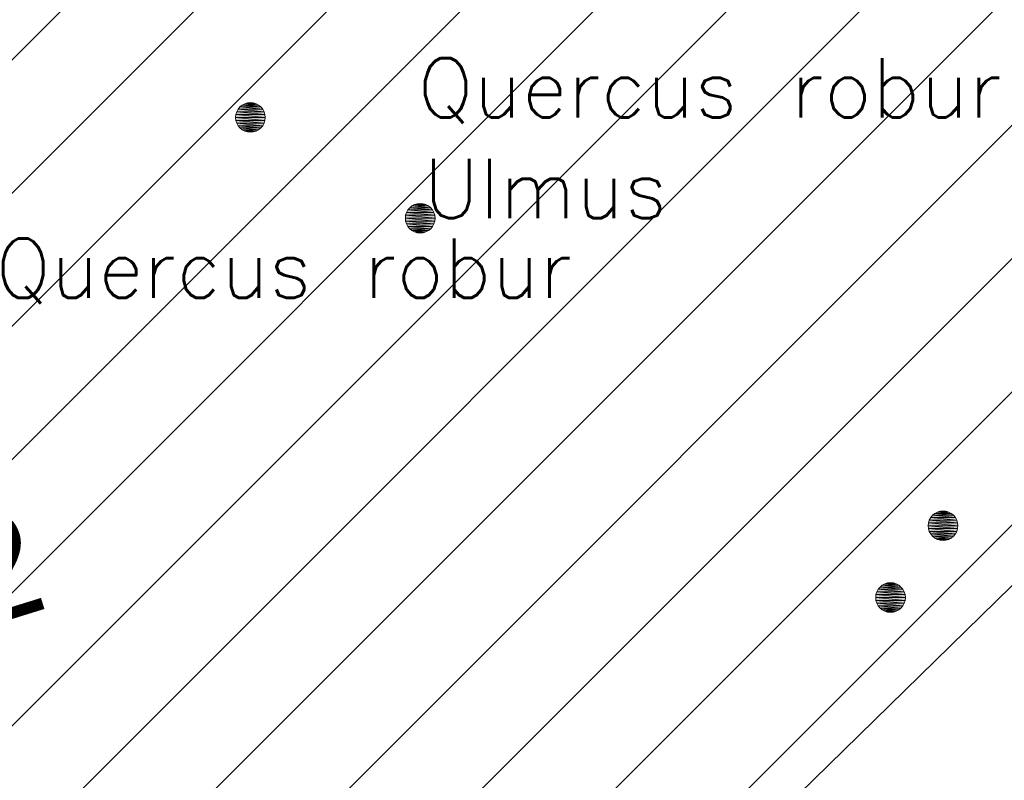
# Model space of a CAD drawing. Header units: metres. Extents: x 102852 to 106916, y 385458 to 392749.
# Tile 29 of 68: x 104688 to 104704, y 386161 to 386174. Entities that reach past the tile are written whole.
import ezdxf
from ezdxf.enums import TextEntityAlignment as Align

# ---------------------------------------------------------------- set-up
doc = ezdxf.new("R2010")
doc.units = ezdxf.units.M
for name, color, linetype, lineweight in [('0-BEPLANTING', 14, 'Continuous', 30), ('0-GRAS OM SPORTVELDEN', 2, 'Continuous', 30), ('B-WE-GR-STRUIK-G', 90, 'Continuous', 13), ('Bomen', 84, 'Continuous', 0), ('Boomsoort', 10, 'Continuous', 0)]:
    doc.layers.add(name, color=color, linetype=linetype, lineweight=lineweight)
doc.styles.add('ISO 1 1000 T2 5 0', font='font_iso.shx', dxfattribs={"height": 2.5})
doc.styles.add('Style-txt', font='txt.shx')

# ---------------------------------------------------------------- blocks, each defined once
blk = doc.blocks.new('MPOLYGON_549')
at = {"layer": 'Bomen', "flags": 128}
for points in [[(104691.222, 386172.688), (104691.207, 386172.641), (104691.698, 386172.641)], [(104691.245, 386172.731), (104691.222, 386172.688), (104691.684, 386172.688)], [(104691.222, 386172.688), (104691.684, 386172.688), (104691.698, 386172.641)], [(104691.276, 386172.769), (104691.245, 386172.731), (104691.661, 386172.731)], [(104691.245, 386172.731), (104691.661, 386172.731), (104691.684, 386172.688)], [(104691.314, 386172.8), (104691.276, 386172.769), (104691.629, 386172.769)], [(104691.276, 386172.769), (104691.629, 386172.769), (104691.661, 386172.731)], [(104691.357, 386172.823), (104691.314, 386172.8), (104691.592, 386172.8)], [(104691.314, 386172.8), (104691.592, 386172.8), (104691.629, 386172.769)], [(104691.404, 386172.837), (104691.357, 386172.823), (104691.548, 386172.823)], [(104691.357, 386172.823), (104691.548, 386172.823), (104691.592, 386172.8)], [(104691.453, 386172.842), (104691.404, 386172.837), (104691.501, 386172.837)], [(104691.404, 386172.837), (104691.501, 386172.837), (104691.548, 386172.823)], [(104691.207, 386172.641), (104691.203, 386172.592), (104691.703, 386172.592)], [(104691.203, 386172.592), (104691.207, 386172.543), (104691.698, 386172.543)], [(104691.203, 386172.592), (104691.703, 386172.592), (104691.698, 386172.543)], [(104691.207, 386172.641), (104691.698, 386172.641), (104691.703, 386172.592)], [(104691.207, 386172.543), (104691.222, 386172.497), (104691.684, 386172.497)], [(104691.207, 386172.543), (104691.698, 386172.543), (104691.684, 386172.497)], [(104691.222, 386172.497), (104691.245, 386172.453), (104691.661, 386172.453)], [(104691.222, 386172.497), (104691.684, 386172.497), (104691.661, 386172.453)], [(104691.245, 386172.453), (104691.276, 386172.415), (104691.629, 386172.415)], [(104691.245, 386172.453), (104691.661, 386172.453), (104691.629, 386172.415)], [(104691.276, 386172.415), (104691.314, 386172.384), (104691.592, 386172.384)], [(104691.276, 386172.415), (104691.629, 386172.415), (104691.592, 386172.384)], [(104691.314, 386172.384), (104691.357, 386172.361), (104691.548, 386172.361)], [(104691.314, 386172.384), (104691.592, 386172.384), (104691.548, 386172.361)], [(104691.357, 386172.361), (104691.404, 386172.347), (104691.501, 386172.347)], [(104691.357, 386172.361), (104691.548, 386172.361), (104691.501, 386172.347)], [(104691.404, 386172.347), (104691.501, 386172.347), (104691.453, 386172.342)]]:
    blk.add_lwpolyline(points, close=True, dxfattribs=at)
at = {"layer": 'Bomen', "color": 74, "true_color": 0x55aa00, "flags": 128}
for points in [[(104691.207, 386172.641), (104691.222, 386172.688)], [(104691.222, 386172.688), (104691.245, 386172.731)], [(104691.245, 386172.731), (104691.276, 386172.769)], [(104691.276, 386172.769), (104691.314, 386172.8)], [(104691.314, 386172.8), (104691.357, 386172.823)], [(104691.357, 386172.823), (104691.404, 386172.837)], [(104691.404, 386172.837), (104691.453, 386172.842)], [(104691.453, 386172.842), (104691.501, 386172.837)], [(104691.501, 386172.837), (104691.548, 386172.823)], [(104691.548, 386172.823), (104691.592, 386172.8)], [(104691.592, 386172.8), (104691.629, 386172.769)], [(104691.629, 386172.769), (104691.661, 386172.731)], [(104691.661, 386172.731), (104691.684, 386172.688)], [(104691.684, 386172.688), (104691.698, 386172.641)], [(104691.203, 386172.592), (104691.207, 386172.641)], [(104691.207, 386172.543), (104691.203, 386172.592)], [(104691.222, 386172.497), (104691.207, 386172.543)], [(104691.698, 386172.543), (104691.684, 386172.497)], [(104691.698, 386172.641), (104691.703, 386172.592)], [(104691.703, 386172.592), (104691.698, 386172.543)], [(104691.245, 386172.453), (104691.222, 386172.497)], [(104691.276, 386172.415), (104691.245, 386172.453)], [(104691.314, 386172.384), (104691.276, 386172.415)], [(104691.357, 386172.361), (104691.314, 386172.384)], [(104691.404, 386172.347), (104691.357, 386172.361)], [(104691.548, 386172.361), (104691.501, 386172.347)], [(104691.592, 386172.384), (104691.548, 386172.361)], [(104691.629, 386172.415), (104691.592, 386172.384)], [(104691.661, 386172.453), (104691.629, 386172.415)], [(104691.684, 386172.497), (104691.661, 386172.453)], [(104691.453, 386172.342), (104691.404, 386172.347)], [(104691.501, 386172.347), (104691.453, 386172.342)]]:
    blk.add_lwpolyline(points, dxfattribs=at)
at = {"layer": 'Bomen'}
for points in [[(104691.222, 386172.688), (104691.207, 386172.641), (104691.698, 386172.641)], [(104691.245, 386172.731), (104691.222, 386172.688), (104691.684, 386172.688)], [(104691.222, 386172.688), (104691.684, 386172.688), (104691.698, 386172.641)], [(104691.276, 386172.769), (104691.245, 386172.731), (104691.661, 386172.731)], [(104691.245, 386172.731), (104691.661, 386172.731), (104691.684, 386172.688)], [(104691.314, 386172.8), (104691.276, 386172.769), (104691.629, 386172.769)], [(104691.276, 386172.769), (104691.629, 386172.769), (104691.661, 386172.731)], [(104691.357, 386172.823), (104691.314, 386172.8), (104691.592, 386172.8)], [(104691.314, 386172.8), (104691.592, 386172.8), (104691.629, 386172.769)], [(104691.404, 386172.837), (104691.357, 386172.823), (104691.548, 386172.823)], [(104691.357, 386172.823), (104691.548, 386172.823), (104691.592, 386172.8)], [(104691.453, 386172.842), (104691.404, 386172.837), (104691.501, 386172.837)], [(104691.404, 386172.837), (104691.501, 386172.837), (104691.548, 386172.823)], [(104691.207, 386172.641), (104691.203, 386172.592), (104691.703, 386172.592)], [(104691.207, 386172.641), (104691.698, 386172.641), (104691.703, 386172.592)]]:
    blk.add_solid(points, dxfattribs=at)
at = {"layer": 'Bomen', "extrusion": (0, 0, -1)}
for points in [[(-104691.203, 386172.592), (-104691.207, 386172.543), (-104691.698, 386172.543)], [(-104691.203, 386172.592), (-104691.703, 386172.592), (-104691.698, 386172.543)], [(-104691.207, 386172.543), (-104691.222, 386172.497), (-104691.684, 386172.497)], [(-104691.207, 386172.543), (-104691.698, 386172.543), (-104691.684, 386172.497)], [(-104691.222, 386172.497), (-104691.245, 386172.453), (-104691.661, 386172.453)], [(-104691.222, 386172.497), (-104691.684, 386172.497), (-104691.661, 386172.453)], [(-104691.245, 386172.453), (-104691.276, 386172.415), (-104691.629, 386172.415)], [(-104691.245, 386172.453), (-104691.661, 386172.453), (-104691.629, 386172.415)], [(-104691.276, 386172.415), (-104691.314, 386172.384), (-104691.592, 386172.384)], [(-104691.276, 386172.415), (-104691.629, 386172.415), (-104691.592, 386172.384)], [(-104691.314, 386172.384), (-104691.357, 386172.361), (-104691.548, 386172.361)], [(-104691.314, 386172.384), (-104691.592, 386172.384), (-104691.548, 386172.361)], [(-104691.357, 386172.361), (-104691.404, 386172.347), (-104691.501, 386172.347)], [(-104691.357, 386172.361), (-104691.548, 386172.361), (-104691.501, 386172.347)], [(-104691.404, 386172.347), (-104691.501, 386172.347), (-104691.453, 386172.342)]]:
    blk.add_solid(points, dxfattribs=at)
blk = doc.blocks.new('MPOLYGON_562')
at = {"layer": 'Bomen', "flags": 128}
for points in [[(104694.107, 386171.032), (104694.084, 386170.988), (104694.546, 386170.988)], [(104694.138, 386171.07), (104694.107, 386171.032), (104694.523, 386171.032)], [(104694.107, 386171.032), (104694.523, 386171.032), (104694.546, 386170.988)], [(104694.176, 386171.101), (104694.138, 386171.07), (104694.492, 386171.07)], [(104694.138, 386171.07), (104694.492, 386171.07), (104694.523, 386171.032)], [(104694.219, 386171.124), (104694.176, 386171.101), (104694.454, 386171.101)], [(104694.176, 386171.101), (104694.454, 386171.101), (104694.492, 386171.07)], [(104694.266, 386171.138), (104694.219, 386171.124), (104694.411, 386171.124)], [(104694.219, 386171.124), (104694.411, 386171.124), (104694.454, 386171.101)], [(104694.315, 386171.143), (104694.266, 386171.138), (104694.364, 386171.138)], [(104694.266, 386171.138), (104694.364, 386171.138), (104694.411, 386171.124)], [(104694.07, 386170.942), (104694.065, 386170.893), (104694.565, 386170.893)], [(104694.065, 386170.893), (104694.07, 386170.844), (104694.56, 386170.844)], [(104694.065, 386170.893), (104694.565, 386170.893), (104694.56, 386170.844)], [(104694.084, 386170.988), (104694.07, 386170.942), (104694.56, 386170.942)], [(104694.07, 386170.942), (104694.56, 386170.942), (104694.565, 386170.893)], [(104694.084, 386170.988), (104694.546, 386170.988), (104694.56, 386170.942)], [(104694.07, 386170.844), (104694.084, 386170.797), (104694.546, 386170.797)], [(104694.07, 386170.844), (104694.56, 386170.844), (104694.546, 386170.797)], [(104694.084, 386170.797), (104694.107, 386170.754), (104694.523, 386170.754)], [(104694.084, 386170.797), (104694.546, 386170.797), (104694.523, 386170.754)], [(104694.107, 386170.754), (104694.138, 386170.716), (104694.492, 386170.716)], [(104694.107, 386170.754), (104694.523, 386170.754), (104694.492, 386170.716)], [(104694.138, 386170.716), (104694.176, 386170.685), (104694.454, 386170.685)], [(104694.138, 386170.716), (104694.492, 386170.716), (104694.454, 386170.685)], [(104694.176, 386170.685), (104694.219, 386170.662), (104694.411, 386170.662)], [(104694.176, 386170.685), (104694.454, 386170.685), (104694.411, 386170.662)], [(104694.219, 386170.662), (104694.266, 386170.648), (104694.364, 386170.648)], [(104694.219, 386170.662), (104694.411, 386170.662), (104694.364, 386170.648)], [(104694.266, 386170.648), (104694.364, 386170.648), (104694.315, 386170.643)]]:
    blk.add_lwpolyline(points, close=True, dxfattribs=at)
at = {"layer": 'Bomen', "color": 74, "true_color": 0x55aa00, "flags": 128}
for points in [[(104694.084, 386170.988), (104694.107, 386171.032)], [(104694.107, 386171.032), (104694.138, 386171.07)], [(104694.138, 386171.07), (104694.176, 386171.101)], [(104694.176, 386171.101), (104694.219, 386171.124)], [(104694.219, 386171.124), (104694.266, 386171.138)], [(104694.266, 386171.138), (104694.315, 386171.143)], [(104694.315, 386171.143), (104694.364, 386171.138)], [(104694.364, 386171.138), (104694.411, 386171.124)], [(104694.411, 386171.124), (104694.454, 386171.101)], [(104694.454, 386171.101), (104694.492, 386171.07)], [(104694.492, 386171.07), (104694.523, 386171.032)], [(104694.523, 386171.032), (104694.546, 386170.988)], [(104694.065, 386170.893), (104694.07, 386170.942)], [(104694.07, 386170.844), (104694.065, 386170.893)], [(104694.07, 386170.942), (104694.084, 386170.988)], [(104694.546, 386170.988), (104694.56, 386170.942)], [(104694.56, 386170.942), (104694.565, 386170.893)], [(104694.565, 386170.893), (104694.56, 386170.844)], [(104694.084, 386170.797), (104694.07, 386170.844)], [(104694.107, 386170.754), (104694.084, 386170.797)], [(104694.138, 386170.716), (104694.107, 386170.754)], [(104694.176, 386170.685), (104694.138, 386170.716)], [(104694.492, 386170.716), (104694.454, 386170.685)], [(104694.523, 386170.754), (104694.492, 386170.716)], [(104694.546, 386170.797), (104694.523, 386170.754)], [(104694.56, 386170.844), (104694.546, 386170.797)], [(104694.219, 386170.662), (104694.176, 386170.685)], [(104694.266, 386170.648), (104694.219, 386170.662)], [(104694.315, 386170.643), (104694.266, 386170.648)], [(104694.364, 386170.648), (104694.315, 386170.643)], [(104694.411, 386170.662), (104694.364, 386170.648)], [(104694.454, 386170.685), (104694.411, 386170.662)]]:
    blk.add_lwpolyline(points, dxfattribs=at)
at = {"layer": 'Bomen'}
for points in [[(104694.107, 386171.032), (104694.084, 386170.988), (104694.546, 386170.988)], [(104694.138, 386171.07), (104694.107, 386171.032), (104694.523, 386171.032)], [(104694.107, 386171.032), (104694.523, 386171.032), (104694.546, 386170.988)], [(104694.176, 386171.101), (104694.138, 386171.07), (104694.492, 386171.07)], [(104694.138, 386171.07), (104694.492, 386171.07), (104694.523, 386171.032)], [(104694.219, 386171.124), (104694.176, 386171.101), (104694.454, 386171.101)], [(104694.176, 386171.101), (104694.454, 386171.101), (104694.492, 386171.07)], [(104694.266, 386171.138), (104694.219, 386171.124), (104694.411, 386171.124)], [(104694.219, 386171.124), (104694.411, 386171.124), (104694.454, 386171.101)], [(104694.315, 386171.143), (104694.266, 386171.138), (104694.364, 386171.138)], [(104694.266, 386171.138), (104694.364, 386171.138), (104694.411, 386171.124)], [(104694.07, 386170.942), (104694.065, 386170.893), (104694.565, 386170.893)], [(104694.084, 386170.988), (104694.07, 386170.942), (104694.56, 386170.942)], [(104694.07, 386170.942), (104694.56, 386170.942), (104694.565, 386170.893)], [(104694.084, 386170.988), (104694.546, 386170.988), (104694.56, 386170.942)]]:
    blk.add_solid(points, dxfattribs=at)
at = {"layer": 'Bomen', "extrusion": (0, 0, -1)}
for points in [[(-104694.065, 386170.893), (-104694.07, 386170.844), (-104694.56, 386170.844)], [(-104694.065, 386170.893), (-104694.565, 386170.893), (-104694.56, 386170.844)], [(-104694.07, 386170.844), (-104694.084, 386170.797), (-104694.546, 386170.797)], [(-104694.07, 386170.844), (-104694.56, 386170.844), (-104694.546, 386170.797)], [(-104694.084, 386170.797), (-104694.107, 386170.754), (-104694.523, 386170.754)], [(-104694.084, 386170.797), (-104694.546, 386170.797), (-104694.523, 386170.754)], [(-104694.107, 386170.754), (-104694.138, 386170.716), (-104694.492, 386170.716)], [(-104694.107, 386170.754), (-104694.523, 386170.754), (-104694.492, 386170.716)], [(-104694.138, 386170.716), (-104694.176, 386170.685), (-104694.454, 386170.685)], [(-104694.138, 386170.716), (-104694.492, 386170.716), (-104694.454, 386170.685)], [(-104694.176, 386170.685), (-104694.219, 386170.662), (-104694.411, 386170.662)], [(-104694.176, 386170.685), (-104694.454, 386170.685), (-104694.411, 386170.662)], [(-104694.219, 386170.662), (-104694.266, 386170.648), (-104694.364, 386170.648)], [(-104694.219, 386170.662), (-104694.411, 386170.662), (-104694.364, 386170.648)], [(-104694.266, 386170.648), (-104694.364, 386170.648), (-104694.315, 386170.643)]]:
    blk.add_solid(points, dxfattribs=at)
blk = doc.blocks.new('MPOLYGON_565')
at = {"layer": 'Bomen', "flags": 128}
for points in [[(104702.148, 386164.731), (104702.105, 386164.708), (104702.383, 386164.708)], [(104702.195, 386164.745), (104702.148, 386164.731), (104702.339, 386164.731)], [(104702.148, 386164.731), (104702.339, 386164.731), (104702.383, 386164.708)], [(104702.244, 386164.75), (104702.195, 386164.745), (104702.292, 386164.745)], [(104702.195, 386164.745), (104702.292, 386164.745), (104702.339, 386164.731)], [(104702.013, 386164.596), (104701.998, 386164.549), (104702.489, 386164.549)], [(104702.036, 386164.639), (104702.013, 386164.596), (104702.475, 386164.596)], [(104702.013, 386164.596), (104702.475, 386164.596), (104702.489, 386164.549)], [(104702.067, 386164.677), (104702.036, 386164.639), (104702.452, 386164.639)], [(104702.036, 386164.639), (104702.452, 386164.639), (104702.475, 386164.596)], [(104702.105, 386164.708), (104702.067, 386164.677), (104702.42, 386164.677)], [(104702.067, 386164.677), (104702.42, 386164.677), (104702.452, 386164.639)], [(104702.105, 386164.708), (104702.383, 386164.708), (104702.42, 386164.677)], [(104701.998, 386164.549), (104701.994, 386164.5), (104702.494, 386164.5)], [(104701.994, 386164.5), (104701.998, 386164.451), (104702.489, 386164.451)], [(104701.994, 386164.5), (104702.494, 386164.5), (104702.489, 386164.451)], [(104701.998, 386164.549), (104702.489, 386164.549), (104702.494, 386164.5)], [(104701.998, 386164.451), (104702.013, 386164.404), (104702.475, 386164.404)], [(104701.998, 386164.451), (104702.489, 386164.451), (104702.475, 386164.404)], [(104702.013, 386164.404), (104702.036, 386164.361), (104702.452, 386164.361)], [(104702.013, 386164.404), (104702.475, 386164.404), (104702.452, 386164.361)], [(104702.036, 386164.361), (104702.067, 386164.323), (104702.42, 386164.323)], [(104702.036, 386164.361), (104702.452, 386164.361), (104702.42, 386164.323)], [(104702.067, 386164.323), (104702.105, 386164.292), (104702.383, 386164.292)], [(104702.067, 386164.323), (104702.42, 386164.323), (104702.383, 386164.292)], [(104702.105, 386164.292), (104702.148, 386164.269), (104702.339, 386164.269)], [(104702.105, 386164.292), (104702.383, 386164.292), (104702.339, 386164.269)], [(104702.148, 386164.269), (104702.195, 386164.255), (104702.292, 386164.255)], [(104702.148, 386164.269), (104702.339, 386164.269), (104702.292, 386164.255)], [(104702.195, 386164.255), (104702.292, 386164.255), (104702.244, 386164.25)]]:
    blk.add_lwpolyline(points, close=True, dxfattribs=at)
at = {"layer": 'Bomen', "color": 74, "true_color": 0x55aa00, "flags": 128}
for points in [[(104702.105, 386164.708), (104702.148, 386164.731)], [(104702.148, 386164.731), (104702.195, 386164.745)], [(104702.195, 386164.745), (104702.244, 386164.75)], [(104702.244, 386164.75), (104702.292, 386164.745)], [(104702.292, 386164.745), (104702.339, 386164.731)], [(104702.339, 386164.731), (104702.383, 386164.708)], [(104701.998, 386164.549), (104702.013, 386164.596)], [(104702.013, 386164.596), (104702.036, 386164.639)], [(104702.036, 386164.639), (104702.067, 386164.677)], [(104702.067, 386164.677), (104702.105, 386164.708)], [(104702.383, 386164.708), (104702.42, 386164.677)], [(104702.42, 386164.677), (104702.452, 386164.639)], [(104702.452, 386164.639), (104702.475, 386164.596)], [(104702.475, 386164.596), (104702.489, 386164.549)], [(104701.994, 386164.5), (104701.998, 386164.549)], [(104701.998, 386164.451), (104701.994, 386164.5)], [(104702.013, 386164.404), (104701.998, 386164.451)], [(104702.036, 386164.361), (104702.013, 386164.404)], [(104702.475, 386164.404), (104702.452, 386164.361)], [(104702.489, 386164.451), (104702.475, 386164.404)], [(104702.489, 386164.549), (104702.494, 386164.5)], [(104702.494, 386164.5), (104702.489, 386164.451)], [(104702.067, 386164.323), (104702.036, 386164.361)], [(104702.105, 386164.292), (104702.067, 386164.323)], [(104702.148, 386164.269), (104702.105, 386164.292)], [(104702.195, 386164.255), (104702.148, 386164.269)], [(104702.244, 386164.25), (104702.195, 386164.255)], [(104702.292, 386164.255), (104702.244, 386164.25)], [(104702.339, 386164.269), (104702.292, 386164.255)], [(104702.383, 386164.292), (104702.339, 386164.269)], [(104702.42, 386164.323), (104702.383, 386164.292)], [(104702.452, 386164.361), (104702.42, 386164.323)]]:
    blk.add_lwpolyline(points, dxfattribs=at)
at = {"layer": 'Bomen'}
for points in [[(104702.148, 386164.731), (104702.105, 386164.708), (104702.383, 386164.708)], [(104702.195, 386164.745), (104702.148, 386164.731), (104702.339, 386164.731)], [(104702.148, 386164.731), (104702.339, 386164.731), (104702.383, 386164.708)], [(104702.244, 386164.75), (104702.195, 386164.745), (104702.292, 386164.745)], [(104702.195, 386164.745), (104702.292, 386164.745), (104702.339, 386164.731)], [(104702.013, 386164.596), (104701.998, 386164.549), (104702.489, 386164.549)], [(104702.036, 386164.639), (104702.013, 386164.596), (104702.475, 386164.596)], [(104702.013, 386164.596), (104702.475, 386164.596), (104702.489, 386164.549)], [(104702.067, 386164.677), (104702.036, 386164.639), (104702.452, 386164.639)], [(104702.036, 386164.639), (104702.452, 386164.639), (104702.475, 386164.596)], [(104702.105, 386164.708), (104702.067, 386164.677), (104702.42, 386164.677)], [(104702.067, 386164.677), (104702.42, 386164.677), (104702.452, 386164.639)], [(104702.105, 386164.708), (104702.383, 386164.708), (104702.42, 386164.677)], [(104701.998, 386164.549), (104701.994, 386164.5), (104702.494, 386164.5)], [(104701.998, 386164.549), (104702.489, 386164.549), (104702.494, 386164.5)]]:
    blk.add_solid(points, dxfattribs=at)
at = {"layer": 'Bomen', "extrusion": (0, 0, -1)}
for points in [[(-104701.994, 386164.5), (-104701.998, 386164.451), (-104702.489, 386164.451)], [(-104701.994, 386164.5), (-104702.494, 386164.5), (-104702.489, 386164.451)], [(-104701.998, 386164.451), (-104702.013, 386164.404), (-104702.475, 386164.404)], [(-104701.998, 386164.451), (-104702.489, 386164.451), (-104702.475, 386164.404)], [(-104702.013, 386164.404), (-104702.036, 386164.361), (-104702.452, 386164.361)], [(-104702.013, 386164.404), (-104702.475, 386164.404), (-104702.452, 386164.361)], [(-104702.036, 386164.361), (-104702.067, 386164.323), (-104702.42, 386164.323)], [(-104702.036, 386164.361), (-104702.452, 386164.361), (-104702.42, 386164.323)], [(-104702.067, 386164.323), (-104702.105, 386164.292), (-104702.383, 386164.292)], [(-104702.067, 386164.323), (-104702.42, 386164.323), (-104702.383, 386164.292)], [(-104702.105, 386164.292), (-104702.148, 386164.269), (-104702.339, 386164.269)], [(-104702.105, 386164.292), (-104702.383, 386164.292), (-104702.339, 386164.269)], [(-104702.148, 386164.269), (-104702.195, 386164.255), (-104702.292, 386164.255)], [(-104702.148, 386164.269), (-104702.339, 386164.269), (-104702.292, 386164.255)], [(-104702.195, 386164.255), (-104702.292, 386164.255), (-104702.244, 386164.25)]]:
    blk.add_solid(points, dxfattribs=at)
blk = doc.blocks.new('MPOLYGON_566')
at = {"layer": 'Bomen', "flags": 128}
for points in [[(104702.952, 386165.887), (104702.921, 386165.849), (104703.337, 386165.849)], [(104702.99, 386165.918), (104702.952, 386165.887), (104703.306, 386165.887)], [(104702.952, 386165.887), (104703.306, 386165.887), (104703.337, 386165.849)], [(104703.033, 386165.941), (104702.99, 386165.918), (104703.268, 386165.918)], [(104702.99, 386165.918), (104703.268, 386165.918), (104703.306, 386165.887)], [(104703.08, 386165.955), (104703.033, 386165.941), (104703.225, 386165.941)], [(104703.033, 386165.941), (104703.225, 386165.941), (104703.268, 386165.918)], [(104703.129, 386165.96), (104703.08, 386165.955), (104703.178, 386165.955)], [(104703.08, 386165.955), (104703.178, 386165.955), (104703.225, 386165.941)], [(104702.884, 386165.759), (104702.879, 386165.71), (104703.379, 386165.71)], [(104702.898, 386165.806), (104702.884, 386165.759), (104703.374, 386165.759)], [(104702.884, 386165.759), (104703.374, 386165.759), (104703.379, 386165.71)], [(104702.921, 386165.849), (104702.898, 386165.806), (104703.36, 386165.806)], [(104702.898, 386165.806), (104703.36, 386165.806), (104703.374, 386165.759)], [(104702.921, 386165.849), (104703.337, 386165.849), (104703.36, 386165.806)], [(104702.879, 386165.71), (104702.884, 386165.661), (104703.374, 386165.661)], [(104702.879, 386165.71), (104703.379, 386165.71), (104703.374, 386165.661)], [(104702.884, 386165.661), (104702.898, 386165.615), (104703.36, 386165.615)], [(104702.884, 386165.661), (104703.374, 386165.661), (104703.36, 386165.615)], [(104702.898, 386165.615), (104702.921, 386165.571), (104703.337, 386165.571)], [(104702.898, 386165.615), (104703.36, 386165.615), (104703.337, 386165.571)], [(104702.921, 386165.571), (104702.952, 386165.533), (104703.306, 386165.533)], [(104702.921, 386165.571), (104703.337, 386165.571), (104703.306, 386165.533)], [(104702.952, 386165.533), (104702.99, 386165.502), (104703.268, 386165.502)], [(104702.952, 386165.533), (104703.306, 386165.533), (104703.268, 386165.502)], [(104702.99, 386165.502), (104703.033, 386165.479), (104703.225, 386165.479)], [(104702.99, 386165.502), (104703.268, 386165.502), (104703.225, 386165.479)], [(104703.033, 386165.479), (104703.08, 386165.465), (104703.178, 386165.465)], [(104703.033, 386165.479), (104703.225, 386165.479), (104703.178, 386165.465)], [(104703.08, 386165.465), (104703.178, 386165.465), (104703.129, 386165.46)]]:
    blk.add_lwpolyline(points, close=True, dxfattribs=at)
at = {"layer": 'Bomen', "color": 74, "true_color": 0x55aa00, "flags": 128}
for points in [[(104702.921, 386165.849), (104702.952, 386165.887)], [(104702.952, 386165.887), (104702.99, 386165.918)], [(104702.99, 386165.918), (104703.033, 386165.941)], [(104703.033, 386165.941), (104703.08, 386165.955)], [(104703.08, 386165.955), (104703.129, 386165.96)], [(104703.129, 386165.96), (104703.178, 386165.955)], [(104703.178, 386165.955), (104703.225, 386165.941)], [(104703.225, 386165.941), (104703.268, 386165.918)], [(104703.268, 386165.918), (104703.306, 386165.887)], [(104703.306, 386165.887), (104703.337, 386165.849)], [(104702.879, 386165.71), (104702.884, 386165.759)], [(104702.884, 386165.759), (104702.898, 386165.806)], [(104702.898, 386165.806), (104702.921, 386165.849)], [(104703.337, 386165.849), (104703.36, 386165.806)], [(104703.36, 386165.806), (104703.374, 386165.759)], [(104703.374, 386165.759), (104703.379, 386165.71)], [(104702.884, 386165.661), (104702.879, 386165.71)], [(104702.898, 386165.615), (104702.884, 386165.661)], [(104702.921, 386165.571), (104702.898, 386165.615)], [(104702.952, 386165.533), (104702.921, 386165.571)], [(104703.337, 386165.571), (104703.306, 386165.533)], [(104703.36, 386165.615), (104703.337, 386165.571)], [(104703.374, 386165.661), (104703.36, 386165.615)], [(104703.379, 386165.71), (104703.374, 386165.661)], [(104702.99, 386165.502), (104702.952, 386165.533)], [(104703.033, 386165.479), (104702.99, 386165.502)], [(104703.08, 386165.465), (104703.033, 386165.479)], [(104703.129, 386165.46), (104703.08, 386165.465)], [(104703.178, 386165.465), (104703.129, 386165.46)], [(104703.225, 386165.479), (104703.178, 386165.465)], [(104703.268, 386165.502), (104703.225, 386165.479)], [(104703.306, 386165.533), (104703.268, 386165.502)]]:
    blk.add_lwpolyline(points, dxfattribs=at)
at = {"layer": 'Bomen'}
for points in [[(104702.952, 386165.887), (104702.921, 386165.849), (104703.337, 386165.849)], [(104702.99, 386165.918), (104702.952, 386165.887), (104703.306, 386165.887)], [(104702.952, 386165.887), (104703.306, 386165.887), (104703.337, 386165.849)], [(104703.033, 386165.941), (104702.99, 386165.918), (104703.268, 386165.918)], [(104702.99, 386165.918), (104703.268, 386165.918), (104703.306, 386165.887)], [(104703.08, 386165.955), (104703.033, 386165.941), (104703.225, 386165.941)], [(104703.033, 386165.941), (104703.225, 386165.941), (104703.268, 386165.918)], [(104703.129, 386165.96), (104703.08, 386165.955), (104703.178, 386165.955)], [(104703.08, 386165.955), (104703.178, 386165.955), (104703.225, 386165.941)], [(104702.884, 386165.759), (104702.879, 386165.71), (104703.379, 386165.71)], [(104702.898, 386165.806), (104702.884, 386165.759), (104703.374, 386165.759)], [(104702.884, 386165.759), (104703.374, 386165.759), (104703.379, 386165.71)], [(104702.921, 386165.849), (104702.898, 386165.806), (104703.36, 386165.806)], [(104702.898, 386165.806), (104703.36, 386165.806), (104703.374, 386165.759)], [(104702.921, 386165.849), (104703.337, 386165.849), (104703.36, 386165.806)]]:
    blk.add_solid(points, dxfattribs=at)
at = {"layer": 'Bomen', "extrusion": (0, 0, -1)}
for points in [[(-104702.879, 386165.71), (-104702.884, 386165.661), (-104703.374, 386165.661)], [(-104702.879, 386165.71), (-104703.379, 386165.71), (-104703.374, 386165.661)], [(-104702.884, 386165.661), (-104702.898, 386165.615), (-104703.36, 386165.615)], [(-104702.884, 386165.661), (-104703.374, 386165.661), (-104703.36, 386165.615)], [(-104702.898, 386165.615), (-104702.921, 386165.571), (-104703.337, 386165.571)], [(-104702.898, 386165.615), (-104703.36, 386165.615), (-104703.337, 386165.571)], [(-104702.921, 386165.571), (-104702.952, 386165.533), (-104703.306, 386165.533)], [(-104702.921, 386165.571), (-104703.337, 386165.571), (-104703.306, 386165.533)], [(-104702.952, 386165.533), (-104702.99, 386165.502), (-104703.268, 386165.502)], [(-104702.952, 386165.533), (-104703.306, 386165.533), (-104703.268, 386165.502)], [(-104702.99, 386165.502), (-104703.033, 386165.479), (-104703.225, 386165.479)], [(-104702.99, 386165.502), (-104703.268, 386165.502), (-104703.225, 386165.479)], [(-104703.033, 386165.479), (-104703.08, 386165.465), (-104703.178, 386165.465)], [(-104703.033, 386165.479), (-104703.225, 386165.479), (-104703.178, 386165.465)], [(-104703.08, 386165.465), (-104703.178, 386165.465), (-104703.129, 386165.46)]]:
    blk.add_solid(points, dxfattribs=at)

msp = doc.modelspace()

# ---------------------------------------------------------------- hatches: boundary and pattern name
at = {"layer": '0-BEPLANTING', "ltscale": 0.2}
h = msp.add_hatch(dxfattribs=at)
h.set_pattern_fill('ANSI31', color=256, scale=0.1, pattern_type=2)
h.set_pattern_definition([(45, (0, 0), (-1.122532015, 1.122532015), [])])
h.paths.add_polyline_path([(104725.504, 386185.552), (104726.69, 386186.856), (104726.555, 386187.927), (104724.615, 386190.53), (104723.233, 386191.094), (104717.329, 386186.1), (104712.077, 386184.804), (104708.52, 386182.898), (104698.239, 386179.646), (104694.293, 386178.655), (104670.177, 386171.463), (104661.665, 386170.595), (104657.921, 386171.026), (104649.315, 386168.762), (104644.05, 386169.242), (104655.45, 386131.782), (104667.936, 386135.525), (104668.023, 386138.786), (104669.243, 386146.061), (104670.082, 386149.93), (104670.63, 386153.398), (104670.958, 386154.274), (104672.163, 386155.187), (104673.952, 386155.37), (104673.958, 386155.369), (104676.143, 386155.297), (104682.741, 386154.657), (104689.968, 386153.343), (104693.253, 386153.906)])
at = {"layer": '0-GRAS OM SPORTVELDEN', "ltscale": 0.2}
h = msp.add_hatch(dxfattribs=at)
h.set_pattern_fill('ANSI31', color=256, scale=0.1, style=0, pattern_type=2)
h.set_pattern_definition([(45, (0.0001, -2e-20), (-1.122532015, 1.122532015), [])])
h.paths.add_polyline_path([(104619.488, 386300.894), (104617.652, 386300.288), (104617.502, 386300.157), (104619.581, 386289.956), (104621.264, 386290.236), (104621.247, 386290.337)], flags=17)
h.paths.add_polyline_path([(104557.247, 386214.543), (104555.442, 386214.935), (104553.73, 386215.629), (104552.161, 386216.604), (104550.781, 386217.831), (104552.019, 386210.717), (104528.482, 386184.038), (104528.455, 386183.938), (104530.486, 386175.135), (104530.88, 386174.045), (104532.1, 386170.641), (104534.504, 386166.088), (104537.31, 386161.945), (104539.961, 386159.918), (104544.683, 386157.74), (104549.448, 386156.066), (104553.504, 386155.407), (104556.628, 386155.983), (104558.928, 386157.469), (104562.25, 386160.578), (104563.42, 386161.783), (104565.633, 386163.492), (104567.861, 386164.791), (104569.908, 386165.507), (104572.419, 386165.771), (104576.253, 386165.57), (104580.316, 386165.349), (104586.226, 386164.913), (104590.978, 386164.572), (104595.3, 386164.329), (104596.59, 386160.217), (104598.518, 386154.429), (104608.633, 386157.538), (104608.3, 386158.621), (104616.694, 386161.244), (104627.633, 386164.579), (104635.788, 386167.129), (104643.916, 386169.54), (104644.019, 386169.245), (104649.315, 386168.762), (104652.746, 386169.712), (104657.921, 386171.026), (104661.665, 386170.595), (104670.177, 386171.463), (104687.459, 386176.939), (104698.239, 386179.646), (104708.52, 386182.898), (104712.077, 386184.804), (104717.329, 386186.1), (104723.233, 386191.094), (104724.615, 386190.53), (104726.555, 386187.927), (104726.69, 386186.856), (104728.791, 386186.85), (104728.195, 386187.814), (104723.035, 386216.097), (104723.258, 386216.294), (104717.942, 386245.277), (104717.449, 386245.209), (104713.823, 386265.411), (104728.055, 386267.938), (104728.576, 386270.771), (104724.981, 386291.15), (104724.513, 386293.919), (104720.809, 386291.521), (104717.746, 386291.349), (104716.632, 386292.004), (104714.389, 386296.35), (104712.249, 386303.881), (104708.254, 386313.042), (104706.534, 386312.462), (104704.171, 386312.716), (104701.309, 386316.197), (104699.228, 386319.799), (104698.398, 386322.942), (104698.511, 386324.932), (104699.439, 386326.147), (104706.229, 386327.629), (104702.869, 386328.011), (104699.763, 386330.963), (104699.346, 386329.98), (104697.939, 386329.455), (104696.532, 386329.623), (104695.103, 386331.308), (104691.58, 386332.037), (104687.031, 386332.689), (104684.41, 386333.009), (104677.492, 386333.005), (104671.521, 386332.808), (104664.236, 386331.939), (104660.846, 386331.794), (104659.078, 386332.035), (104658.298, 386334.163), (104654.263, 386333.646), (104652.54, 386333.403), (104646.779, 386332.606), (104648.982, 386332.637), (104649.372, 386331.308), (104620.271, 386326.782), (104624.808, 386304.255), (104626.392, 386304.589), (104626.706, 386303.023), (104628.473, 386293.179), (104628.423, 386293.173), (104631.096, 386278.671), (104631.233, 386277.935), (104632.063, 386278.074), (104632.07, 386277.973), (104632.481, 386278.019), (104633.013, 386275.276), (104632.589, 386275.211), (104632.606, 386275.134), (104631.783, 386274.985), (104635.397, 386255.604), (104636.281, 386255.703), (104636.321, 386255.549), (104636.643, 386255.626), (104637.162, 386252.923), (104636.817, 386252.859), (104636.809, 386252.762), (104635.967, 386252.55), (104636.142, 386251.61), (104641.272, 386223.539), (104643.237, 386212.575), (104642.187, 386212.378), (104642.798, 386208.809), (104641.119, 386208.47), (104638.937, 386219.309), (104641.098, 386219.744), (104640.476, 386223.387), (104635.515, 386250.543), (104630.302, 386278.562), (104627.655, 386293.02), (104627.597, 386293.013), (104625.821, 386302.863), (104619.038, 386301.493), (104616.605, 386299.377), (104637.859, 386186.261), (104636.566, 386185.994), (104615.422, 386298.405), (104580.881, 386294.064), (104550.723, 386286.423), (104547.944, 386283.728), (104547.321, 386282.502), (104546.94, 386281.181), (104546.815, 386279.811), (104546.949, 386278.443), (104553.415, 386243.828), (104554.541, 386244.055), (104555.72, 386237.614), (104554.924, 386237.468), (104557.756, 386222.506), (104558.575, 386222.691), (104559.773, 386216.223), (104558.604, 386215.983), (104565.256, 386180.773), (104569.235, 386175.804), (104567.962, 386174.803), (104563.711, 386180.181)])
h.paths.add_polyline_path([(104569.66, 386181.657), (104578.662, 386183.328), (104580.572, 386183.7), (104577.579, 386199.749), (104590.208, 386202.154, -0.491164), (104604.192, 386204.778), (104616.946, 386207.149), (104619.968, 386191.083), (104621.783, 386191.39), (104630.879, 386193.124, -0.467531), (104631.471, 386194.047), (104622.378, 386242.456), (104599.783, 386238.156, -0.04693), (104599.939, 386236.488, -0.910346), (104582.209, 386234.82), (104582.177, 386234.814), (104559.582, 386230.488), (104568.666, 386182.226, -0.430584)], flags=17)
h.paths.add_polyline_path([(104577.78, 386268.386), (104591.732, 386271.027, -0.481268)])
h.paths.add_polyline_path([(104635.317, 386206.146), (104637.213, 386206.497), (104639.157, 386195.983), (104637.291, 386195.607)], flags=17)
h.paths.add_polyline_path([(104637.546, 386194.328), (104639.156, 386194.644), (104640.857, 386186.857), (104639.083, 386186.508)], flags=17)
h.paths.add_polyline_path([(104635.063, 386207.561), (104633.263, 386217.596), (104634.882, 386217.975), (104636.886, 386207.888)], flags=17)
h.paths.add_polyline_path([(104632.997, 386219.085), (104630.948, 386229.833), (104632.53, 386230.217), (104634.715, 386219.413)], flags=17)
h.paths.add_polyline_path([(104641.238, 386207.115), (104643.226, 386207.448), (104644.972, 386197.019), (104643.318, 386196.742)], flags=17)
h.paths.add_polyline_path([(104643.581, 386195.53), (104645.202, 386195.914), (104646.271, 386188.982), (104644.987, 386188.661)], flags=17)
h.paths.add_polyline_path([(104630.679, 386231.275), (104628.426, 386241.654), (104630.355, 386242.073), (104632.224, 386231.61)], flags=17)
h.paths.add_polyline_path([(104638.766, 386220.264), (104636.773, 386231.004), (104638.744, 386231.431), (104640.665, 386220.601)], flags=17)
h.paths.add_polyline_path([(104628.248, 386242.948), (104626.345, 386253.51), (104628.159, 386253.847), (104630.113, 386243.345)], flags=17)
h.paths.add_polyline_path([(104636.646, 386232.079), (104634.612, 386242.696), (104636.432, 386243.045), (104638.472, 386232.43)], flags=17)
h.paths.add_polyline_path([(104648.466, 386208.066), (104687.473, 386215.293), (104692.955, 386185.899), (104653.831, 386178.845)], flags=17)
h.paths.add_polyline_path([(104646.842, 386216.915), (104646.669, 386217.631), (104637.738, 386266.027), (104628.859, 386314.453), (104628.712, 386315.25), (104629.447, 386315.388), (104638.62, 386317.098), (104640.32, 386317.415), (104651.131, 386319.386), (104656.42, 386320.36), (104663.754, 386321.648), (104669.038, 386322.663), (104679.818, 386324.611), (104681.73, 386324.98), (104690.753, 386326.632), (104691.509, 386326.771), (104691.655, 386326.057), (104700.614, 386277.511), (104709.519, 386229.3), (104709.657, 386228.519), (104708.928, 386228.36), (104699.853, 386226.674), (104697.969, 386226.321), (104687.217, 386224.365), (104681.88, 386223.362), (104674.552, 386222.009), (104669.315, 386221.059), (104658.429, 386219.044), (104656.759, 386218.72), (104647.632, 386217.06)], flags=17)
h.paths.add_polyline_path([(104634.345, 386243.837), (104632.355, 386254.667), (104634.12, 386254.991), (104636.121, 386244.243), (104636.135, 386244.17)], flags=17)
h.paths.add_polyline_path([(104626.331, 386254.635), (104624.174, 386265.283), (104625.981, 386265.745), (104628.017, 386254.979)], flags=17)
h.paths.add_polyline_path([(104632.159, 386255.673), (104630.143, 386266.382), (104631.658, 386266.667), (104634.03, 386256.093)], flags=17)
h.paths.add_polyline_path([(104623.867, 386266.414), (104621.916, 386277.016), (104623.622, 386277.33), (104625.67, 386266.763)], flags=17)
h.paths.add_polyline_path([(104668.206, 386237.514, -0.485412), (104682.469, 386240.143)])
h.paths.add_polyline_path([(104629.954, 386267.607), (104628.137, 386277.879), (104629.494, 386278.14), (104631.472, 386267.876)], flags=17)
h.paths.add_polyline_path([(104621.645, 386278.086), (104619.722, 386288.871), (104621.453, 386289.087), (104623.424, 386278.491), (104623.437, 386278.419)], flags=17)
h.paths.add_polyline_path([(104660.293, 386271.815, -1), (104678.213, 386271.815, -0.914044), (104660.437, 386270.215), (104660.36, 386270.201), (104660.437, 386270.215, -0.044914)])
h.paths.add_polyline_path([(104627.842, 386279.112), (104625.592, 386289.991), (104627.419, 386290.418), (104629.231, 386279.353)], flags=17)
h.paths.add_polyline_path([(104625.394, 386291.012), (104623.236, 386302.165), (104625.238, 386302.527), (104627.252, 386291.396), (104627.26, 386291.35)], flags=17)
h.paths.add_polyline_path([(104655.991, 386303.602), (104670.244, 386306.217, -0.498792)])
h.paths.add_polyline_path([(104722.69, 386211.573), (104723.086, 386211.638), (104727.43, 386187.892), (104727.038, 386187.909)], flags=17)
h.paths.add_polyline_path([(104722.318, 386213.813), (104716.662, 386244.718), (104713.027, 386265.248), (104713.426, 386265.372), (104717.108, 386244.842), (104722.769, 386213.936)], flags=17)
h.paths.add_polyline_path([(104613.246, 386291.062, -0.540709), (104612.327, 386291.628), (104603.24, 386289.898), (104601.417, 386289.578), (104604.456, 386273.445), (104591.732, 386271.027, -0.481268), (104577.78, 386268.386), (104565.044, 386265.992), (104562.003, 386282.049), (104560.095, 386281.71), (104551.049, 386279.985, -0.419907), (104550.459, 386279.065), (104559.582, 386230.488), (104582.209, 386234.82, -0.046929), (104582.053, 386236.488, -0.910346), (104599.783, 386238.156), (104599.815, 386238.162), (104622.378, 386242.456)], flags=17)
h.paths.add_polyline_path([(104601.417, 386289.578), (104590.561, 386287.518), (104591.539, 386282.21), (104573.771, 386278.868), (104572.715, 386284.094), (104562.003, 386282.049), (104565.044, 386265.992), (104577.78, 386268.386), (104591.732, 386271.027), (104604.456, 386273.445)])
h.paths.add_polyline_path([(104590.561, 386287.518), (104585.344, 386286.549), (104578.052, 386285.182), (104572.715, 386284.094), (104573.771, 386278.868), (104591.539, 386282.21)])
h.paths.add_polyline_path([(104582.053, 386236.488, 0.046929), (104582.209, 386234.82, 0.910349), (104599.939, 386236.488, 0.04693), (104599.783, 386238.156, 0.910347)], flags=17)
h.paths.add_polyline_path([(104616.946, 386207.149), (104604.192, 386204.778), (104590.208, 386202.154), (104577.579, 386199.749), (104580.572, 386183.7), (104591.345, 386185.689), (104590.311, 386190.997), (104608.139, 386194.309), (104609.158, 386189.023), (104619.968, 386191.083)])
h.paths.add_polyline_path([(104608.139, 386194.309), (104590.311, 386190.997), (104591.345, 386185.689), (104596.617, 386186.678), (104603.91, 386187.998), (104609.158, 386189.023)])
h.paths.add_polyline_path([(104590.208, 386202.154), (104604.192, 386204.778, 0.491164)])
h.paths.add_polyline_path([(104678.213, 386271.815, 0.044914), (104678.069, 386273.415), (104660.437, 386270.215, 0.914032)])
h.paths.add_polyline_path([(104660.293, 386271.815, 0.044914), (104660.437, 386270.215), (104678.069, 386273.415, 0.914032)])
h.paths.add_polyline_path([(104670.244, 386306.217), (104655.991, 386303.602, 0.498792)])
h.paths.add_polyline_path([(104668.206, 386237.514), (104682.469, 386240.143, 0.485412)])
h.paths.add_polyline_path([(104573.864, 386333.332), (104584.207, 386326.323), (104587.037, 386324.081), (104575.446, 386312.728), (104546.85, 386284.901), (104546.076, 386283.641), (104545.53, 386282.267), (104545.228, 386280.819), (104545.178, 386280.819), (104545.178, 386279.341), (104545.383, 386277.877), (104550.751, 386248.556), (104550.739, 386247.813), (104545.319, 386235.152), (104548.264, 386217.845), (104549.399, 386211.516), (104527.935, 386187.074), (104527.063, 386194.071), (104526.574, 386199.783), (104527.01, 386211.525), (104527.882, 386218.276), (104529.665, 386226.88), (104532.672, 386238.831), (104535.734, 386248.903), (104538.17, 386256.427), (104540.006, 386262.848), (104540.44, 386266.318), (104540.605, 386274.672), (104542.075, 386280.64), (104544.403, 386286.002), (104547.111, 386291.108), (104550.364, 386294.7), (104558.507, 386307.287), (104560.024, 386312.014), (104569.567, 386326.774), (104572.69, 386331.525)])

# ---------------------------------------------------------------- linework, layer by layer
at = {"layer": 'B-WE-GR-STRUIK-G', "flags": 128}
msp.add_lwpolyline([(104667.905, 386134.397), (104668.023, 386138.786), (104669.243, 386146.061), (104670.082, 386149.93), (104670.63, 386153.398), (104670.958, 386154.274), (104672.163, 386155.187), (104673.952, 386155.37), (104676.143, 386155.297), (104682.741, 386154.657), (104686.777, 386153.906), (104689.968, 386153.343), (104693.253, 386153.906), (104720.699, 386180.748)], dxfattribs=at)

# ---------------------------------------------------------------- block references
at = {"layer": 'Bomen', "rotation": 360}
for name in ['MPOLYGON_549', 'MPOLYGON_562', 'MPOLYGON_566', 'MPOLYGON_565']:
    msp.add_blockref(name, (0, 0, 0.134), dxfattribs=at)

# ---------------------------------------------------------------- texts
at = {"insert": (104678.616, 386163.287), "char_height": 1.8, "width": 34.45304, "attachment_point": 1, "rotation": 17.2335, "style": 'ISO 1 1000 T2 5 0'}
msp.add_mtext('1670 m2', dxfattribs=at)
at = {"layer": 'Boomsoort', "color": 7, "style": 'Style-txt'}
for s, p in [('Quercus robur', (104704.119, 386172.592, 0.134)), ('Ulmus', (104698.482, 386170.893, 0.134)), ('Quercus robur', (104696.874, 386169.551, 0.134))]:
    msp.add_text(s, height=1, dxfattribs=at).set_placement(p, align=Align.RIGHT)

doc.saveas('drawing.dxf')
